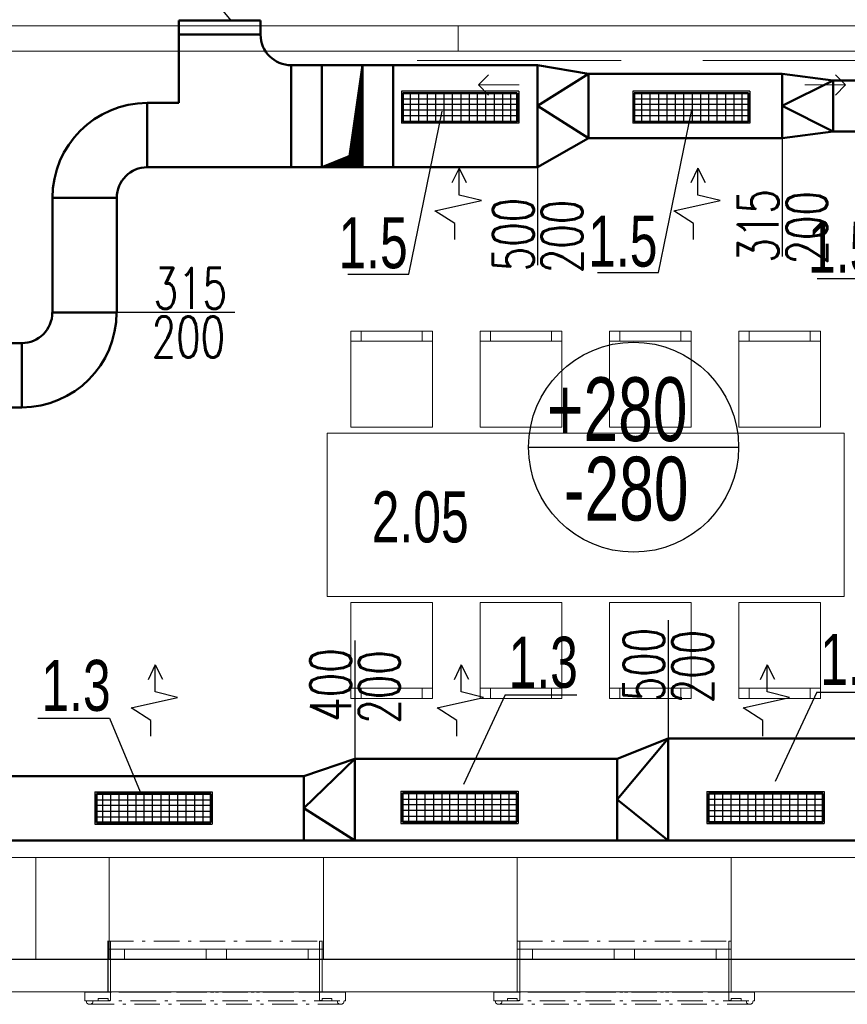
# Model space of a CAD drawing. Header units: millimetres. Extents: x 28262 to 240133, y -152087 to 56534.
# Tile 90 of 107: x 212933 to 216991, y -35940 to -31115. Entities that reach past the tile are written whole.
import ezdxf

# ---------------------------------------------------------------- set-up
doc = ezdxf.new("R2010")
doc.units = ezdxf.units.MM
doc.header["$MEASUREMENT"] = 0
doc.linetypes.add('Čerchovaná M', pattern=[225, 125, -42.5, 15, -42.5])
doc.linetypes.add('Čerchovaná S', pattern=[175, 75, -42.5, 15, -42.5])
for name, color, linetype, lineweight in [('--písmo', 7, 'Continuous', 25), ('--VZT', 6, 'Continuous', 50), ('--VZT POPIS', 7, 'Continuous', 25), ('--VZT_ODV', 5, 'Continuous', 50), ('--VZT_ODVOD', 5, 'Continuous', 50), ('--VZT_POPIS', 7, 'Continuous', 25), ('Konstrukce - nosné', 7, 'Continuous', 9), ('Nové_3D prvky fasada nove', 7, 'Continuous', 9), ('Nové_Interiér - nábytek', 9, 'Continuous', 9), ('Nové_Konstrukce - nosné', 7, 'Continuous', 9), ('Nové_Otvory – Dveře', 7, 'Continuous', 9), ('Nové_Otvory – Okna', 7, 'Continuous', 9)]:
    doc.layers.add(name, color=color, linetype=linetype, lineweight=lineweight)
doc.layers.add('NonPlottable_0', color=7, linetype='Continuous', lineweight=13, plot=False)
doc.styles.add('styl1', font='arial.ttf', dxfattribs={"width": 0.7, "height": 250})
doc.styles.add('styl6', font='romans.shx', dxfattribs={"width": 0.7, "height": 200})

msp = doc.modelspace()

# ---------------------------------------------------------------- hatches: boundary and pattern name
at = {"layer": '--VZT_ODV'}
h = msp.add_hatch(dxfattribs=at)
h.set_pattern_fill('ANSI31', color=256)
h.set_pattern_definition([(45, (8423.75138, 1326.92345), (-0.08838834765, 0.08838834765), [])])
h.paths.add_polyline_path([(214614, -31338.3), (214549.3, -31783.6), (214414, -31838.3), (214614, -31838.3)])

# ---------------------------------------------------------------- linework, layer by layer
at = {"layer": '--VZT'}
for p, q in [((216112, -34637.4), (215862, -34737.4)), ((216112, -34637.4), (215862, -34937.4)), ((218657.5, -34637.4), (216112, -34637.4)), ((216112, -34737.4), (216112, -34637.4)), ((214326, -34822.4), (214576, -34737.4)), ((214576, -34737.4), (214326, -34979.9)), ((214576, -34737.4), (214576, -35137.4)), ((215862, -34737.4), (214576, -34737.4)), ((215862, -34737.4), (215862, -35137.4)), ((216112, -34737.4), (216112, -35137.4)), ((214326, -34822.4), (211832, -34822.4)), ((214326, -34822.4), (214326, -35137.4)), ((214326, -35137.4), (214326, -34822.4)), ((213870.1, -34909.7), (213310.1, -34909.7)), ((213310.1, -35049.7), (213310.1, -34909.7)), ((213870.1, -35049.7), (213870.1, -34909.7)), ((215370.1, -34906.2), (214810.1, -34906.2)), ((214810.1, -35046.2), (214810.1, -34906.2)), ((215370.1, -35046.2), (215370.1, -34906.2)), ((216870.1, -34907.2), (216310.1, -34907.2)), ((216310.1, -35047.2), (216310.1, -34907.2)), ((216870.1, -35047.2), (216870.1, -34907.2)), ((214326, -34979.9), (214576, -35137.4)), ((215862, -34937.4), (216112, -35137.4)), ((213870.1, -35049.7), (213310.1, -35049.7)), ((215370.1, -35046.2), (214810.1, -35046.2)), ((216870.1, -35047.2), (216310.1, -35047.2)), ((218657.5, -35137.4), (212699, -35137.4))]:
    msp.add_line(p, q, dxfattribs=at)
at = {"layer": '--VZT POPIS'}
for p, q in [((214804.6, -31465.3), (214804.6, -31623.1)), ((215379.5, -31465.3), (215379.5, -31623.1)), ((215938.6, -31465.3), (215938.6, -31623.1)), ((216513.5, -31465.3), (216513.5, -31623.1)), ((216672, -31695.8), (216672, -32275.8)), ((215471.5, -31738.3), (215471.5, -32318.3)), ((213987.9, -32550.3), (213408, -32550.3)), ((215428.2, -33210.2), (216457.5, -33210.2)), ((216112, -34057.5), (216112, -34637.4)), ((214576, -34157.5), (214576, -34737.4)), ((213302.2, -34899.3), (213302.2, -35057.1)), ((213877.1, -34899.3), (213877.1, -35057.1)), ((214802.2, -34895.8), (214802.2, -35053.6)), ((215377.1, -34895.8), (215377.1, -35053.6)), ((216302.2, -34896.8), (216302.2, -35054.6)), ((216877.1, -34896.8), (216877.1, -35054.6))]:
    msp.add_line(p, q, dxfattribs=at)
msp.add_circle((215942.8, -33210.2), 514.7, dxfattribs=at)
at = {"layer": '--VZT_ODV'}
for p, q in [((214264, -31338.3), (214264, -31838.3)), ((214264, -31338.3), (214264, -31838.3)), ((214414, -31338.3), (214414, -31837.6)), ((214414, -31338.3), (214414, -31838.3)), ((214549.3, -31783.6), (214614, -31338.3)), ((214614, -31338.3), (214614, -31838.3)), ((214764, -31338.3), (214764, -31838.3)), ((214811.5, -31475.8), (215371.5, -31475.8)), ((214811.5, -31615.8), (214811.5, -31475.8)), ((215371.5, -31615.8), (215371.5, -31475.8)), ((215945.6, -31475.8), (216505.6, -31475.8)), ((215945.6, -31615.8), (215945.6, -31475.8)), ((216505.6, -31615.8), (216505.6, -31475.8)), ((214811.5, -31615.8), (215371.5, -31615.8)), ((215945.6, -31615.8), (216505.6, -31615.8)), ((214414, -31838.3), (214549.3, -31783.6))]:
    msp.add_line(p, q, dxfattribs=at)
for centre, start, end in [((214264, -31188.3), 180, 270), ((213558.8, -31988.3), 90, 180), ((212943, -32550.3), 270, 0)]:
    msp.add_arc(centre, 150, start, end, dxfattribs=at)
at = {"layer": '--VZT_ODVOD'}
for p, q in [((213714, -31188.3), (213714, -31119.7)), ((213714, -31119.7), (214114, -31119.7)), ((213714, -31188.3), (214114, -31188.3)), ((213714, -31188.3), (213714, -31523.3)), ((215471.5, -31338.3), (214264, -31338.3)), ((215471.5, -31738.3), (215471.5, -31338.3)), ((215471.5, -31838.3), (215471.5, -31338.3)), ((215471.5, -31338.3), (215721.8, -31380.8)), ((215721.8, -31380.8), (215471.5, -31538.3)), ((215721.8, -31695.8), (215721.8, -31380.8)), ((215721.8, -31380.8), (216672, -31380.8)), ((216672, -31695.8), (216672, -31380.8)), ((216922, -31413.3), (216672, -31380.8)), ((216922, -31413.3), (216672, -31538.3)), ((216922, -31663.3), (216922, -31413.3)), ((216922, -31413.3), (217693.4, -31413.3)), ((213558.8, -31838.3), (213558.8, -31523.3)), ((213714, -31523.3), (213558.8, -31523.3)), ((213558.8, -31838.3), (213558.8, -31523.3)), ((215471.5, -31538.3), (215721.8, -31695.8)), ((216672, -31538.3), (216922, -31663.3)), ((215471.5, -31838.3), (215721.8, -31695.8)), ((215721.8, -31695.8), (216672, -31695.8)), ((216922, -31663.3), (216672, -31695.8)), ((216922, -31663.3), (218990.7, -31663.3)), ((215471.5, -31838.3), (213558.8, -31838.3)), ((213093.8, -32550.3), (213093.8, -31988.3)), ((213408.8, -31988.3), (213093.8, -31988.3)), ((213408.8, -32550.3), (213408.8, -31988.3)), ((213093.8, -32550.3), (213408.8, -32550.3)), ((212943, -32700.3), (212108.7, -32700.3)), ((212943, -32700.3), (212943, -33015.3)), ((212858.8, -33015.3), (212943, -33015.3))]:
    msp.add_line(p, q, dxfattribs=at)
msp.add_lwpolyline([(214114, -31119.7), (214114, -31188.3)], dxfattribs=at)
for centre, start, end in [((213558.8, -31988.3), 90, 180), ((212943, -32550.3), 270, 0)]:
    msp.add_arc(centre, 465, start, end, dxfattribs=at)
at = {"layer": '--VZT_POPIS'}
for p, q in [((213568.8, -30628.5), (213968.3, -31119.7)), ((215379.5, -31465.3), (214804.6, -31465.3)), ((215371.7, -31504.3), (214811.5, -31504.3)), ((214849, -31615.8), (214849, -31475.8)), ((214890, -31615.8), (214890, -31475.8)), ((214932.5, -31615.8), (214932.5, -31475.8)), ((214973.5, -31615.8), (214973.5, -31475.8)), ((215014.5, -31615.8), (215014.5, -31475.8)), ((215055.5, -31615.8), (215055.5, -31475.8)), ((215098, -31615.8), (215098, -31475.8)), ((215139, -31615.8), (215139, -31475.8)), ((215177.5, -31615.8), (215177.5, -31475.8)), ((215218.5, -31615.8), (215218.5, -31475.8)), ((215261, -31615.8), (215261, -31475.8)), ((215302, -31615.8), (215302, -31475.8)), ((215340.5, -31615.8), (215340.5, -31475.8)), ((216513.5, -31465.3), (215938.6, -31465.3)), ((216505.8, -31504.3), (215945.6, -31504.3)), ((215983.1, -31615.8), (215983.1, -31475.8)), ((216024.1, -31615.8), (216024.1, -31475.8)), ((216066.6, -31615.8), (216066.6, -31475.8)), ((216107.6, -31615.8), (216107.6, -31475.8)), ((216148.6, -31615.8), (216148.6, -31475.8)), ((216189.6, -31615.8), (216189.6, -31475.8)), ((216232.1, -31615.8), (216232.1, -31475.8)), ((216273.1, -31615.8), (216273.1, -31475.8)), ((216311.6, -31615.8), (216311.6, -31475.8)), ((216352.6, -31615.8), (216352.6, -31475.8)), ((216395.1, -31615.8), (216395.1, -31475.8)), ((216436.1, -31615.8), (216436.1, -31475.8)), ((216474.6, -31615.8), (216474.6, -31475.8)), ((215370.6, -31531.2), (214811.5, -31531.2)), ((216504.6, -31531.2), (215945.6, -31531.2)), ((215371.7, -31559.2), (214811.5, -31559.2)), ((215371.7, -31587.3), (214811.5, -31587.3)), ((214841.2, -32362), (215004.7, -31564.5)), ((216505.8, -31559.2), (215945.6, -31559.2)), ((216505.8, -31587.3), (215945.6, -31587.3)), ((216065.6, -32354), (216229.1, -31556.5)), ((215379.5, -31623.1), (214804.6, -31623.1)), ((216513.5, -31623.1), (215938.6, -31623.1)), ((215087.2, -31842.9), (215051.9, -31915.2)), ((215087.2, -31975.2), (215087.2, -31842.9)), ((215087.2, -31842.9), (215122.5, -31913.5)), ((216258.5, -31842.9), (216223.2, -31915.2)), ((216258.5, -31975.2), (216258.5, -31842.9)), ((216258.5, -31842.9), (216293.8, -31913.5)), ((215196.7, -32001.7), (215087.2, -31975.2)), ((216368, -32001.7), (216258.5, -31975.2)), ((214968.9, -32052.9), (215196.7, -32001.7)), ((216140.2, -32052.9), (216368, -32001.7)), ((215066, -32114.7), (214968.9, -32052.9)), ((216237.3, -32114.7), (216140.2, -32052.9)), ((215066, -32192.4), (215066, -32114.7)), ((216237.3, -32192.4), (216237.3, -32114.7)), ((214541.1, -32362), (214841.2, -32362)), ((215765.5, -32354), (216065.6, -32354)), ((216843.1, -32383.5), (217143.2, -32383.5)), ((213597.9, -34277.2), (213562.6, -34349.6)), ((213597.9, -34409.6), (213597.9, -34277.2)), ((213597.9, -34277.2), (213633.3, -34347.8)), ((215097.9, -34277.2), (215062.6, -34349.6)), ((215097.9, -34409.6), (215097.9, -34277.2)), ((215097.9, -34277.2), (215133.3, -34347.8)), ((216597.9, -34277.2), (216562.6, -34349.6)), ((216597.9, -34409.6), (216597.9, -34277.2)), ((216597.9, -34277.2), (216633.3, -34347.8)), ((213479.6, -34487.3), (213707.4, -34436.1)), ((213707.4, -34436.1), (213597.9, -34409.6)), ((214979.6, -34487.3), (215207.4, -34436.1)), ((215207.4, -34436.1), (215097.9, -34409.6)), ((215312.8, -34424), (215109.3, -34862.5)), ((215312.8, -34424), (215664.3, -34424)), ((216479.6, -34487.3), (216707.4, -34436.1)), ((216707.4, -34436.1), (216597.9, -34409.6)), ((216840.8, -34410), (216637.3, -34848.5)), ((216840.8, -34410), (217192.3, -34410)), ((213576.7, -34549.1), (213479.6, -34487.3)), ((215076.7, -34549.1), (214979.6, -34487.3)), ((216576.7, -34549.1), (216479.6, -34487.3)), ((213022.3, -34537.5), (213373.8, -34537.5)), ((213373.8, -34537.5), (213524.4, -34899.7)), ((213576.7, -34626.7), (213576.7, -34549.1)), ((215076.7, -34626.7), (215076.7, -34549.1)), ((216576.7, -34626.7), (216576.7, -34549.1)), ((213302.2, -34899.3), (213877.1, -34899.3)), ((213341.1, -35049.7), (213341.1, -34909.7)), ((213379.6, -35049.7), (213379.6, -34909.7)), ((213420.6, -35049.7), (213420.6, -34909.7)), ((213463.1, -35049.7), (213463.1, -34909.7)), ((213504.1, -35049.7), (213504.1, -34909.7)), ((213542.6, -35049.7), (213542.6, -34909.7)), ((213583.6, -35049.7), (213583.6, -34909.7)), ((213626.1, -35049.7), (213626.1, -34909.7)), ((213667.1, -35049.7), (213667.1, -34909.7)), ((213708.1, -35049.7), (213708.1, -34909.7)), ((213749.1, -35049.7), (213749.1, -34909.7)), ((213791.6, -35049.7), (213791.6, -34909.7)), ((213832.6, -35049.7), (213832.6, -34909.7)), ((214802.2, -34895.8), (215377.1, -34895.8)), ((214841.1, -35046.2), (214841.1, -34906.2)), ((214879.6, -35046.2), (214879.6, -34906.2)), ((214920.6, -35046.2), (214920.6, -34906.2)), ((214963.1, -35046.2), (214963.1, -34906.2)), ((215004.1, -35046.2), (215004.1, -34906.2)), ((215042.6, -35046.2), (215042.6, -34906.2)), ((215083.6, -35046.2), (215083.6, -34906.2)), ((215126.1, -35046.2), (215126.1, -34906.2)), ((215167.1, -35046.2), (215167.1, -34906.2)), ((215208.1, -35046.2), (215208.1, -34906.2)), ((215249.1, -35046.2), (215249.1, -34906.2)), ((215291.6, -35046.2), (215291.6, -34906.2)), ((215332.6, -35046.2), (215332.6, -34906.2)), ((216302.2, -34896.8), (216877.1, -34896.8)), ((216341.1, -35047.2), (216341.1, -34907.2)), ((216379.6, -35047.2), (216379.6, -34907.2)), ((216420.6, -35047.2), (216420.6, -34907.2)), ((216463.1, -35047.2), (216463.1, -34907.2)), ((216504.1, -35047.2), (216504.1, -34907.2)), ((216542.6, -35047.2), (216542.6, -34907.2)), ((216583.6, -35047.2), (216583.6, -34907.2)), ((216626.1, -35047.2), (216626.1, -34907.2)), ((216667.1, -35047.2), (216667.1, -34907.2)), ((216708.1, -35047.2), (216708.1, -34907.2)), ((216749.1, -35047.2), (216749.1, -34907.2)), ((216791.6, -35047.2), (216791.6, -34907.2)), ((216832.6, -35047.2), (216832.6, -34907.2)), ((213309.9, -34938.3), (213870.1, -34938.3)), ((213311.1, -34965.2), (213870.1, -34965.2)), ((214809.9, -34934.8), (215370.1, -34934.8)), ((214811.1, -34961.7), (215370.1, -34961.7)), ((216309.9, -34935.8), (216870.1, -34935.8)), ((216311.1, -34962.7), (216870.1, -34962.7)), ((213309.9, -34993.2), (213870.1, -34993.2)), ((213309.9, -35021.3), (213870.1, -35021.3)), ((214809.9, -34989.7), (215370.1, -34989.7)), ((214809.9, -35017.8), (215370.1, -35017.8)), ((216309.9, -34990.7), (216870.1, -34990.7)), ((216309.9, -35018.8), (216870.1, -35018.8)), ((213302.2, -35057.1), (213877.1, -35057.1)), ((214802.2, -35053.6), (215377.1, -35053.6)), ((216302.2, -35054.6), (216877.1, -35054.6))]:
    msp.add_line(p, q, dxfattribs=at)
at = {"layer": 'Konstrukce - nosné', "linetype": 'Continuous'}
for p, q in [((213012.3, -35520.4), (213012.3, -35220.4)), ((213371.8, -35220.4), (213012.3, -35220.4)), ((213371.8, -35670.4), (213371.8, -35220.4)), ((214421.8, -35670.5), (214421.8, -35220.5)), ((215372, -35220.5), (214421.8, -35220.5)), ((215372, -35670.5), (215372, -35220.5)), ((217702, -35220.5), (216422, -35220.5)), ((213012.3, -35570.4), (213012.3, -35520.4)), ((213012.3, -35720.4), (213012.3, -35570.4)), ((213371.8, -35720.4), (213371.8, -35670.4)), ((214421.8, -35720.5), (214421.8, -35670.5)), ((215372, -35720.5), (215372, -35670.5)), ((213012.3, -35720.4), (213371.8, -35720.4)), ((214421.8, -35720.5), (215372, -35720.5)), ((216422, -35720.5), (217702, -35720.5))]:
    msp.add_line(p, q, dxfattribs=at)
at = {"layer": 'NonPlottable_0'}
for p, q in [((215082.1, -31145.1), (212849.7, -31145.1)), ((215082.1, -31270.1), (215082.1, -31145.1)), ((212849.8, -31270.1), (215082.1, -31270.1)), ((213378.8, -35631.3), (213366.1, -35631.3)), ((213366.1, -35631.3), (213366.1, -35880.6)), ((213378.8, -35921.5), (213378.8, -35631.3)), ((214416.1, -35631.3), (214403.4, -35631.3)), ((214403.4, -35631.3), (214403.4, -35921.5)), ((214416.1, -35880.6), (214416.1, -35631.3)), ((215384.5, -35631.3), (215371.8, -35631.3)), ((215371.8, -35631.3), (215371.8, -35880.6)), ((215384.5, -35921.5), (215384.5, -35631.3)), ((216421.8, -35631.3), (216409.1, -35631.3)), ((216409.1, -35631.3), (216409.1, -35921.5)), ((216421.8, -35880.6), (216421.8, -35631.3)), ((213365.8, -35718.7), (212410.4, -35718.6)), ((213365.8, -35878.7), (213365.8, -35718.7)), ((215371.5, -35718.7), (214415.8, -35718.7)), ((214415.8, -35718.7), (214415.8, -35878.7)), ((215371.5, -35878.7), (215371.5, -35718.7)), ((217701.5, -35718.8), (216421.5, -35718.7)), ((216421.5, -35718.7), (216421.5, -35878.7)), ((212410.4, -35878.6), (213365.8, -35878.7)), ((213251.8, -35880.6), (213251.8, -35923.7)), ((213366.1, -35880.6), (213251.8, -35880.6)), ((214415.8, -35878.7), (215371.5, -35878.7)), ((214530.4, -35880.6), (214416.1, -35880.6)), ((214530.4, -35923.7), (214530.4, -35880.6)), ((215257.5, -35880.6), (215257.5, -35923.7)), ((215371.8, -35880.6), (215257.5, -35880.6)), ((216421.5, -35878.7), (217701.5, -35878.8)), ((216536.1, -35880.6), (216421.8, -35880.6)), ((216536.1, -35923.7), (216536.1, -35880.6)), ((213251.8, -35923.7), (213258.3, -35923.7)), ((213258.3, -35923.7), (213261.7, -35933.9)), ((213261.7, -35933.9), (213270.4, -35940.3)), ((213270.4, -35940.3), (213281.2, -35940.3)), ((213281.2, -35940.3), (213289.9, -35933.9)), ((213289.9, -35933.9), (213293.3, -35923.7)), ((213293.3, -35923.7), (213318.2, -35923.7)), ((213318.2, -35923.7), (213318.2, -35912.3)), ((213318.2, -35912.3), (213366.1, -35912.3)), ((213366.1, -35912.3), (213366.1, -35921.5)), ((213366.1, -35921.5), (213378.8, -35921.5)), ((214403.4, -35921.5), (214416.1, -35921.5)), ((214416.1, -35921.5), (214416.1, -35912.3)), ((214416.1, -35912.3), (214463.9, -35912.3)), ((214463.9, -35912.3), (214463.9, -35923.7)), ((214463.9, -35923.7), (214488.9, -35923.7)), ((214488.9, -35923.7), (214492.2, -35933.9)), ((214492.2, -35933.9), (214501, -35940.3)), ((214501, -35940.3), (214511.8, -35940.3)), ((214511.8, -35940.3), (214520.5, -35933.9)), ((214520.5, -35933.9), (214523.8, -35923.7)), ((214523.8, -35923.7), (214530.4, -35923.7)), ((215257.5, -35923.7), (215264, -35923.7)), ((215264, -35923.7), (215267.4, -35933.9)), ((215267.4, -35933.9), (215276.1, -35940.3)), ((215276.1, -35940.3), (215286.9, -35940.3)), ((215286.9, -35940.3), (215295.6, -35933.9)), ((215295.6, -35933.9), (215299, -35923.7)), ((215299, -35923.7), (215323.9, -35923.7)), ((215323.9, -35923.7), (215323.9, -35912.3)), ((215323.9, -35912.3), (215371.8, -35912.3)), ((215371.8, -35912.3), (215371.8, -35921.5)), ((215371.8, -35921.5), (215384.5, -35921.5)), ((216409.1, -35921.5), (216421.8, -35921.5)), ((216421.8, -35921.5), (216421.8, -35912.3)), ((216421.8, -35912.3), (216469.6, -35912.3)), ((216469.6, -35912.3), (216469.6, -35923.7)), ((216469.6, -35923.7), (216494.6, -35923.7)), ((216494.6, -35923.7), (216497.9, -35933.9)), ((216497.9, -35933.9), (216506.7, -35940.3)), ((216506.7, -35940.3), (216517.5, -35940.3)), ((216517.5, -35940.3), (216526.2, -35933.9)), ((216526.2, -35933.9), (216529.5, -35923.7)), ((216529.5, -35923.7), (216536.1, -35923.7))]:
    msp.add_line(p, q, dxfattribs=at)
at = {"layer": 'Nové_3D prvky fasada nove', "linetype": 'Continuous'}
for p, q in [((213366.1, -35631.3), (213366.1, -35880.6)), ((213378.8, -35631.3), (213366.1, -35631.3)), ((213378.8, -35631.3), (213378.8, -35921.5)), ((214416.1, -35631.3), (214403.4, -35631.3)), ((214403.4, -35631.3), (214403.4, -35921.5)), ((214416.1, -35631.3), (214416.1, -35880.6)), ((215371.8, -35631.3), (215371.8, -35880.6)), ((215384.5, -35631.3), (215371.8, -35631.3)), ((215384.5, -35631.3), (215384.5, -35921.5)), ((216421.8, -35631.3), (216409.1, -35631.3)), ((216409.1, -35631.3), (216409.1, -35921.5)), ((216421.8, -35631.3), (216421.8, -35880.6)), ((213251.8, -35880.6), (213251.8, -35923.7)), ((213366.1, -35880.6), (213251.8, -35880.6)), ((214530.4, -35880.6), (214416.1, -35880.6)), ((214530.4, -35880.6), (214530.4, -35923.7)), ((215257.5, -35880.6), (215257.5, -35923.7)), ((215371.8, -35880.6), (215257.5, -35880.6)), ((216536.1, -35880.6), (216421.8, -35880.6)), ((216536.1, -35880.6), (216536.1, -35923.7)), ((213258.3, -35923.7), (213251.8, -35923.7)), ((213258.3, -35923.7), (213261.7, -35933.9)), ((213261.7, -35933.9), (213270.4, -35940.3)), ((213281.2, -35940.3), (213270.4, -35940.3)), ((213289.9, -35933.9), (213281.2, -35940.3)), ((213293.3, -35923.7), (213289.9, -35933.9)), ((213318.2, -35923.7), (213293.3, -35923.7)), ((213318.2, -35912.3), (213318.2, -35923.7)), ((213366.1, -35912.3), (213318.2, -35912.3)), ((213366.1, -35912.3), (213366.1, -35921.5)), ((213378.8, -35921.5), (213366.1, -35921.5)), ((214416.1, -35921.5), (214403.4, -35921.5)), ((214416.1, -35912.3), (214416.1, -35921.5)), ((214463.9, -35912.3), (214416.1, -35912.3)), ((214463.9, -35912.3), (214463.9, -35923.7)), ((214488.9, -35923.7), (214463.9, -35923.7)), ((214488.9, -35923.7), (214492.2, -35933.9)), ((214492.2, -35933.9), (214501, -35940.3)), ((214511.8, -35940.3), (214501, -35940.3)), ((214520.5, -35933.9), (214511.8, -35940.3)), ((214523.8, -35923.7), (214520.5, -35933.9)), ((214530.4, -35923.7), (214523.8, -35923.7)), ((215264, -35923.7), (215257.5, -35923.7)), ((215264, -35923.7), (215267.4, -35933.9)), ((215267.4, -35933.9), (215276.1, -35940.3)), ((215286.9, -35940.3), (215276.1, -35940.3)), ((215295.6, -35933.9), (215286.9, -35940.3)), ((215299, -35923.7), (215295.6, -35933.9)), ((215323.9, -35923.7), (215299, -35923.7)), ((215323.9, -35912.3), (215323.9, -35923.7)), ((215371.8, -35912.3), (215323.9, -35912.3)), ((215371.8, -35912.3), (215371.8, -35921.5)), ((215384.5, -35921.5), (215371.8, -35921.5)), ((216421.8, -35921.5), (216409.1, -35921.5)), ((216421.8, -35912.3), (216421.8, -35921.5)), ((216469.6, -35912.3), (216421.8, -35912.3)), ((216469.6, -35912.3), (216469.6, -35923.7)), ((216494.6, -35923.7), (216469.6, -35923.7)), ((216494.6, -35923.7), (216497.9, -35933.9)), ((216497.9, -35933.9), (216506.7, -35940.3)), ((216517.5, -35940.3), (216506.7, -35940.3)), ((216526.2, -35933.9), (216517.5, -35940.3)), ((216529.5, -35923.7), (216526.2, -35933.9)), ((216536.1, -35923.7), (216529.5, -35923.7))]:
    msp.add_line(p, q, dxfattribs=at)
at = {"layer": 'Nové_3D prvky fasada nove', "linetype": 'Čerchovaná M'}
for p, q in [((213366.1, -35631.3), (213366.1, -35880.6)), ((213378.8, -35631.3), (213366.1, -35631.3)), ((213366.1, -35631.3), (213366.1, -35880.6)), ((213366.1, -35631.3), (214416.1, -35631.3)), ((213378.8, -35921.5), (213378.8, -35631.3)), ((214403.4, -35921.5), (214403.4, -35631.3)), ((214403.4, -35631.3), (214416.1, -35631.3)), ((214416.1, -35631.3), (214416.1, -35880.6)), ((214416.1, -35631.3), (214416.1, -35880.6)), ((215371.8, -35631.3), (215371.8, -35880.6)), ((215384.5, -35631.3), (215371.8, -35631.3)), ((215371.8, -35631.3), (215371.8, -35880.6)), ((215371.8, -35631.3), (216421.8, -35631.3)), ((215384.5, -35921.5), (215384.5, -35631.3)), ((216409.1, -35921.5), (216409.1, -35631.3)), ((216409.1, -35631.3), (216421.8, -35631.3)), ((216421.8, -35631.3), (216421.8, -35880.6)), ((216421.8, -35631.3), (216421.8, -35880.6)), ((213251.8, -35880.6), (213251.8, -35923.7)), ((213366.1, -35880.6), (213251.8, -35880.6)), ((213251.8, -35880.6), (213251.8, -35923.7)), ((213251.8, -35880.6), (214530.4, -35880.6)), ((214416.1, -35880.6), (214530.4, -35880.6)), ((214530.4, -35880.6), (214530.4, -35923.7)), ((214530.4, -35880.6), (214530.4, -35923.7)), ((215257.5, -35880.6), (215257.5, -35923.7)), ((215371.8, -35880.6), (215257.5, -35880.6)), ((215257.5, -35880.6), (215257.5, -35923.7)), ((215257.5, -35880.6), (216536.1, -35880.6)), ((216421.8, -35880.6), (216536.1, -35880.6)), ((216536.1, -35880.6), (216536.1, -35923.7)), ((216536.1, -35880.6), (216536.1, -35923.7)), ((213251.8, -35923.7), (213258.3, -35923.7)), ((213251.8, -35923.7), (214530.4, -35923.7)), ((213258.3, -35923.7), (213261.7, -35933.9)), ((213258.3, -35923.7), (213261.7, -35933.9)), ((213261.7, -35933.9), (213270.4, -35940.3)), ((213261.7, -35933.9), (213270.4, -35940.3)), ((213270.4, -35940.3), (213281.2, -35940.3)), ((213270.4, -35940.3), (214511.8, -35940.3)), ((213281.2, -35940.3), (213289.9, -35933.9)), ((213289.9, -35933.9), (213293.3, -35923.7)), ((213293.3, -35923.7), (213318.2, -35923.7)), ((213318.2, -35923.7), (213318.2, -35912.3)), ((213318.2, -35912.3), (213366.1, -35912.3)), ((213366.1, -35912.3), (213366.1, -35921.5)), ((213366.1, -35921.5), (213378.8, -35921.5)), ((214416.1, -35921.5), (214403.4, -35921.5)), ((214416.1, -35912.3), (214416.1, -35921.5)), ((214463.9, -35912.3), (214416.1, -35912.3)), ((214463.9, -35923.7), (214463.9, -35912.3)), ((214488.9, -35923.7), (214463.9, -35923.7)), ((214492.2, -35933.9), (214488.9, -35923.7)), ((214501, -35940.3), (214492.2, -35933.9)), ((214511.8, -35940.3), (214501, -35940.3)), ((214520.5, -35933.9), (214511.8, -35940.3)), ((214520.5, -35933.9), (214511.8, -35940.3)), ((214523.8, -35923.7), (214520.5, -35933.9)), ((214523.8, -35923.7), (214520.5, -35933.9)), ((214530.4, -35923.7), (214523.8, -35923.7)), ((215257.5, -35923.7), (215264, -35923.7)), ((215257.5, -35923.7), (216536.1, -35923.7)), ((215264, -35923.7), (215267.4, -35933.9)), ((215264, -35923.7), (215267.4, -35933.9)), ((215267.4, -35933.9), (215276.1, -35940.3)), ((215267.4, -35933.9), (215276.1, -35940.3)), ((215276.1, -35940.3), (215286.9, -35940.3)), ((215276.1, -35940.3), (216517.5, -35940.3)), ((215286.9, -35940.3), (215295.6, -35933.9)), ((215295.6, -35933.9), (215299, -35923.7)), ((215299, -35923.7), (215323.9, -35923.7)), ((215323.9, -35923.7), (215323.9, -35912.3)), ((215323.9, -35912.3), (215371.8, -35912.3)), ((215371.8, -35912.3), (215371.8, -35921.5)), ((215371.8, -35921.5), (215384.5, -35921.5)), ((216421.8, -35921.5), (216409.1, -35921.5)), ((216421.8, -35912.3), (216421.8, -35921.5)), ((216469.6, -35912.3), (216421.8, -35912.3)), ((216469.6, -35923.7), (216469.6, -35912.3)), ((216494.6, -35923.7), (216469.6, -35923.7)), ((216497.9, -35933.9), (216494.6, -35923.7)), ((216506.7, -35940.3), (216497.9, -35933.9)), ((216517.5, -35940.3), (216506.7, -35940.3)), ((216526.2, -35933.9), (216517.5, -35940.3)), ((216526.2, -35933.9), (216517.5, -35940.3)), ((216529.5, -35923.7), (216526.2, -35933.9)), ((216529.5, -35923.7), (216526.2, -35933.9)), ((216536.1, -35923.7), (216529.5, -35923.7))]:
    msp.add_line(p, q, dxfattribs=at)
at = {"layer": 'Nové_3D prvky fasada nove', "linetype": 'Čerchovaná S'}
for p, q in [((213250.8, -35880.2), (214530.4, -35880.6)), ((215256.5, -35880.2), (216536.1, -35880.6))]:
    msp.add_line(p, q, dxfattribs=at)
at = {"layer": 'Nové_Interiér - nábytek', "linetype": 'Continuous'}
for p, q in [((214956.9, -32641.4), (214556.9, -32641.4)), ((214556.9, -32641.4), (214556.9, -33111.4)), ((214606.9, -32691.4), (214606.9, -32641.4)), ((214906.9, -32691.4), (214906.9, -32641.4)), ((214956.9, -33111.4), (214956.9, -32641.4)), ((215590.9, -32641.4), (215190.9, -32641.4)), ((215190.9, -32641.4), (215190.9, -33111.4)), ((215240.9, -32691.4), (215240.9, -32641.4)), ((215540.9, -32691.4), (215540.9, -32641.4)), ((215590.9, -33111.4), (215590.9, -32641.4)), ((216224.9, -32641.4), (215824.9, -32641.4)), ((215824.9, -32641.4), (215824.9, -33111.4)), ((215874.9, -32691.4), (215874.9, -32641.4)), ((216174.9, -32691.4), (216174.9, -32641.4)), ((216224.9, -33111.4), (216224.9, -32641.4)), ((216858.9, -32641.4), (216458.9, -32641.4)), ((216458.9, -32641.4), (216458.9, -33111.4)), ((216508.9, -32691.4), (216508.9, -32641.4)), ((216808.9, -32691.4), (216808.9, -32641.4)), ((216858.9, -33111.4), (216858.9, -32641.4)), ((214556.9, -32691.4), (214956.9, -32691.4)), ((215190.9, -32691.4), (215590.9, -32691.4)), ((215824.9, -32691.4), (216224.9, -32691.4)), ((216458.9, -32691.4), (216858.9, -32691.4)), ((216975.9, -33141.4), (214440, -33141.4)), ((214440, -33141.4), (214440, -33941.4)), ((214556.9, -33111.4), (214956.9, -33111.4)), ((215190.9, -33111.4), (215590.9, -33111.4)), ((215824.9, -33111.4), (216224.9, -33111.4)), ((216458.9, -33111.4), (216858.9, -33111.4)), ((216975.9, -33941.4), (216975.9, -33141.4)), ((214440, -33941.4), (216975.9, -33941.4)), ((214556.9, -33971.4), (214956.9, -33971.4)), ((214556.9, -34441.4), (214556.9, -33971.4)), ((214956.9, -33971.4), (214956.9, -34441.4)), ((215190.9, -33971.4), (215590.9, -33971.4)), ((215190.9, -34441.4), (215190.9, -33971.4)), ((215590.9, -33971.4), (215590.9, -34441.4)), ((215824.9, -33971.4), (216224.9, -33971.4)), ((215824.9, -34441.4), (215824.9, -33971.4)), ((216224.9, -33971.4), (216224.9, -34441.4)), ((216458.9, -33971.4), (216858.9, -33971.4)), ((216458.9, -34441.4), (216458.9, -33971.4)), ((216858.9, -33971.4), (216858.9, -34441.4)), ((214556.9, -34391.4), (214956.9, -34391.4)), ((214606.9, -34391.4), (214606.9, -34441.4)), ((214906.9, -34391.4), (214906.9, -34441.4)), ((215190.9, -34391.4), (215590.9, -34391.4)), ((215240.9, -34391.4), (215240.9, -34441.4)), ((215540.9, -34391.4), (215540.9, -34441.4)), ((215824.9, -34391.4), (216224.9, -34391.4)), ((215874.9, -34391.4), (215874.9, -34441.4)), ((216174.9, -34391.4), (216174.9, -34441.4)), ((216458.9, -34391.4), (216858.9, -34391.4)), ((216508.9, -34391.4), (216508.9, -34441.4)), ((216808.9, -34391.4), (216808.9, -34441.4)), ((214956.9, -34441.4), (214556.9, -34441.4)), ((215590.9, -34441.4), (215190.9, -34441.4)), ((216224.9, -34441.4), (215824.9, -34441.4)), ((216858.9, -34441.4), (216458.9, -34441.4))]:
    msp.add_line(p, q, dxfattribs=at)
at = {"layer": 'Nové_Konstrukce - nosné', "linetype": 'Continuous'}
for p, q in [((215082.1, -31145.1), (212849.7, -31145.1)), ((215082.1, -31145.1), (215082.1, -31270.1)), ((212849.8, -31270.1), (215082.1, -31270.1)), ((213012.3, -35220.4), (212410.8, -35220.4)), ((216422, -35720.5), (216422, -35220.5)), ((213365.8, -35628.7), (213365.8, -35878.7)), ((213365.8, -35628.7), (213365.8, -35718.7)), ((214415.8, -35628.7), (214415.8, -35878.7)), ((214415.8, -35628.7), (214415.8, -35718.7)), ((215371.5, -35628.7), (215371.5, -35878.7)), ((215371.5, -35628.7), (215371.5, -35718.7)), ((216421.5, -35628.7), (216421.5, -35878.7)), ((216421.5, -35628.7), (216421.5, -35718.7)), ((213365.8, -35718.7), (212410.4, -35718.6)), ((212410.8, -35720.4), (213012.3, -35720.4)), ((215371.5, -35718.7), (214415.8, -35718.7)), ((217701.5, -35718.8), (216421.5, -35718.7)), ((212410.4, -35878.6), (213365.8, -35878.7)), ((214415.8, -35878.7), (215371.5, -35878.7)), ((216421.5, -35878.7), (217701.5, -35878.8))]:
    msp.add_line(p, q, dxfattribs=at)
at = {"layer": 'Nové_Otvory – Dveře', "linetype": 'Continuous'}
for p, q in [((215082.1, -31145.1), (217082.1, -31145.1)), ((215082.1, -31145.1), (215082.1, -31270.1)), ((215082.1, -31270.1), (217082.1, -31270.1)), ((214882.1, -31315.1), (215882.1, -31315.1)), ((217282.1, -31315.1), (216282.1, -31315.1)), ((215182.1, -31435.1), (215232.1, -31385.1)), ((216982.1, -31435.1), (216932.1, -31385.1)), ((215382.1, -31435.1), (215182.1, -31435.1)), ((215182.1, -31435.1), (215232.1, -31485.1)), ((216782.1, -31435.1), (216982.1, -31435.1)), ((216982.1, -31435.1), (216932.1, -31485.1))]:
    msp.add_line(p, q, dxfattribs=at)
at = {"layer": 'Nové_Otvory – Okna', "linetype": 'Continuous'}
for p, q in [((214421.8, -35220.5), (213371.8, -35220.4)), ((213371.8, -35670.4), (213371.8, -35220.4)), ((214421.8, -35670.5), (214421.8, -35220.5)), ((216422, -35220.5), (215372, -35220.5)), ((215372, -35670.5), (215372, -35220.5)), ((216422, -35670.5), (216422, -35220.5)), ((213365.8, -35628.7), (213365.8, -35718.7)), ((213365.8, -35628.7), (213365.8, -35878.7)), ((214415.8, -35628.7), (214415.8, -35718.7)), ((214415.8, -35628.7), (214415.8, -35878.7)), ((215371.5, -35628.7), (215371.5, -35718.7)), ((215371.5, -35628.7), (215371.5, -35878.7)), ((216421.5, -35628.7), (216421.5, -35718.7)), ((216421.5, -35628.7), (216421.5, -35878.7)), ((213446.8, -35670.4), (213371.8, -35670.4)), ((213371.8, -35720.4), (213371.8, -35670.4)), ((213371.8, -35720.4), (213371.8, -35670.4)), ((213446.8, -35720.4), (213446.8, -35670.4)), ((213846.8, -35670.4), (213446.8, -35670.4)), ((213896.8, -35670.4), (213846.8, -35670.4)), ((213846.8, -35670.4), (213846.8, -35720.4)), ((213946.8, -35670.4), (213896.8, -35670.4)), ((213946.8, -35720.4), (213946.8, -35670.4)), ((214346.8, -35670.5), (213946.8, -35670.4)), ((214421.8, -35670.5), (214346.8, -35670.5)), ((214346.8, -35670.5), (214346.8, -35720.5)), ((214421.8, -35720.5), (214421.8, -35670.5)), ((214421.8, -35720.5), (214421.8, -35670.5)), ((215447, -35670.5), (215372, -35670.5)), ((215372, -35720.5), (215372, -35670.5)), ((215372, -35720.5), (215372, -35670.5)), ((215447, -35720.5), (215447, -35670.5)), ((215847, -35670.5), (215447, -35670.5)), ((215897, -35670.5), (215847, -35670.5)), ((215847, -35670.5), (215847, -35720.5)), ((215947, -35670.5), (215897, -35670.5)), ((215947, -35720.5), (215947, -35670.5)), ((216347, -35670.5), (215947, -35670.5)), ((216422, -35670.5), (216347, -35670.5)), ((216347, -35670.5), (216347, -35720.5)), ((216422, -35720.5), (216422, -35670.5)), ((216422, -35720.5), (216422, -35670.5)), ((214415.8, -35718.7), (213365.8, -35718.7)), ((214421.8, -35720.5), (213371.8, -35720.4)), ((213371.8, -35720.4), (213446.8, -35720.4)), ((213446.8, -35720.4), (213846.8, -35720.4)), ((213846.8, -35720.4), (213896.8, -35720.4)), ((213896.8, -35720.4), (213946.8, -35720.4)), ((213946.8, -35720.4), (214346.8, -35720.5)), ((214346.8, -35720.5), (214421.8, -35720.5)), ((216421.5, -35718.7), (215371.5, -35718.7)), ((216422, -35720.5), (215372, -35720.5)), ((215372, -35720.5), (215447, -35720.5)), ((215447, -35720.5), (215847, -35720.5)), ((215847, -35720.5), (215897, -35720.5)), ((215897, -35720.5), (215947, -35720.5)), ((215947, -35720.5), (216347, -35720.5)), ((216347, -35720.5), (216422, -35720.5)), ((214415.8, -35878.7), (213365.8, -35878.7)), ((216421.5, -35878.7), (215371.5, -35878.7))]:
    msp.add_line(p, q, dxfattribs=at)

# ---------------------------------------------------------------- texts
at = {"layer": '--písmo', "style": 'styl1', "width": 0.7}
msp.add_text('2.05', height=250, dxfattribs=at).set_placement((214658.7, -33676.8))
at = {"layer": '--VZT POPIS', "style": 'styl6', "width": 0.7}
for s, p in [('315', (216653.5, -32305.8)), ('200', (216892.4, -32315.3)), ('500', (215453, -32348.3)), ('200', (215691.9, -32357.7)), ('500', (216093.5, -34455.9)), ('200', (216332.4, -34465.3)), ('400', (214557.5, -34555.9)), ('200', (214796.4, -34565.3))]:
    msp.add_text(s, height=200, rotation=90, dxfattribs=at).set_placement(p)
at = {"layer": '--VZT POPIS', "width": 0.7}
for s, height, style, p in [('315', 200, 'styl6', (213589.5, -32531.8)), ('200', 200, 'styl6', (213580.1, -32770.6)), ('+280', 312.5, 'styl1', (215518.5, -33180.3)), ('-280', 312.5, 'styl1', (215600.5, -33569.6))]:
    msp.add_text(s, height=height, dxfattribs=dict(at, style=style)).set_placement(p)
at = {"layer": '--VZT_POPIS', "style": 'styl1', "width": 0.7}
for s, p in [('1.5', (214495.7, -32333.5)), ('1.5', (215720.1, -32325.5)), ('1.5', (216797.7, -32355)), ('1.3', (215329.8, -34389)), ('1.3', (216857.8, -34375)), ('1.3', (213039.3, -34502.5))]:
    msp.add_text(s, height=250, dxfattribs=at).set_placement(p)

doc.saveas('drawing.dxf')
